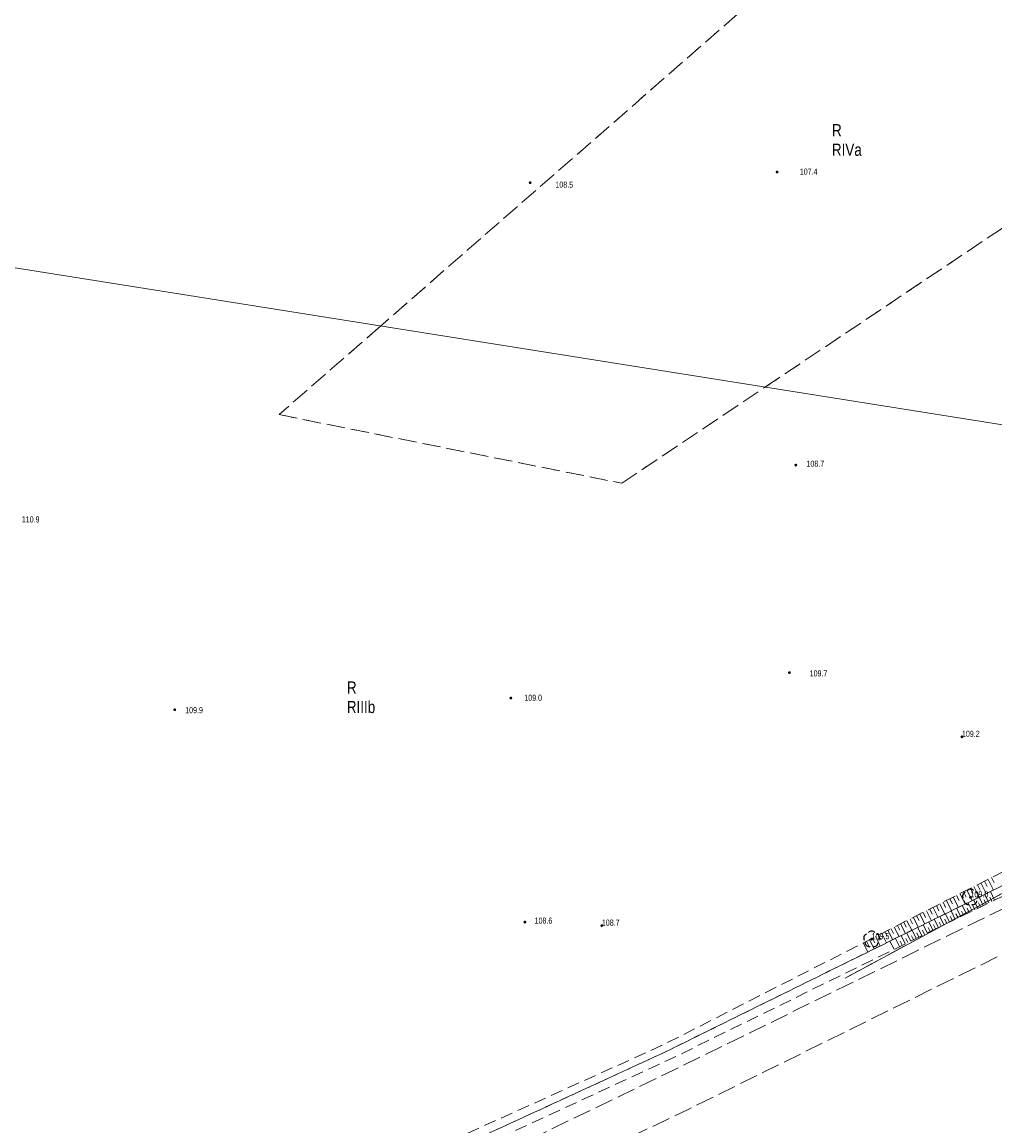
# Model space of a CAD drawing. Header units: inches. Extents: x 6497603 to 6502483, y 5925790 to 5934357.
# Tile 84 of 256: x 6500776 to 6500895, y 5926001 to 5926137. Entities that reach past the tile are written whole.
import ezdxf
from ezdxf.enums import TextEntityAlignment as Align

# ---------------------------------------------------------------- set-up
doc = ezdxf.new("R2010")
doc.units = ezdxf.units.IN
doc.header["$MEASUREMENT"] = 0
for name, pattern in [('1.5_0.75', [2.25, 1.5, -0.75]), ('2.25_0.75', [3, 2.25, -0.75]), ('219-1000', [0, 0]), ('egkk-1000', [3, 2.25, -0.75]), ('egug-1000', [1.5, 0.75, -0.75])]:
    doc.linetypes.add(name, pattern=pattern)
for name, color, linetype in [('000 Inne (niezydentyfikowane)', 7, 'Continuous'), ('209-oznaczenie konturu klasyfikacyjnego', 7, 'Continuous'), ('210-oznaczenie konturu użytku gruntowego', 7, 'Continuous'), ('217-kontur klasyfikacyjny', 7, 'Continuous'), ('218-kontur użytku gruntowego', 7, 'Continuous'), ('219-działka ewidencyjna', 7, 'Continuous'), ('drzewo liściaste', 7, 'Continuous'), ('jezdnia', 7, 'Continuous'), ('pikieta naturalna', 7, 'Continuous'), ('pikieta naturalna-Atr2', 7, 'Continuous'), ('skarpa nieumocniona', 7, 'Continuous')]:
    doc.layers.add(name, color=color, linetype=linetype)
doc.styles.get("Standard").update_dxf_attribs({"font": 'arial.ttf'})

# ---------------------------------------------------------------- blocks, each defined once
blk = doc.blocks.new('PW01')
at = {"linetype": 'Continuous', "lineweight": 13}
h = blk.add_hatch(color=0, dxfattribs=at)
edge = h.paths.add_edge_path()
edge.add_arc((0, 0), 0.18, 0, 360)
blk = doc.blocks.new('OP021')
at = {"linetype": 'Continuous', "lineweight": 13}
h = blk.add_hatch(color=0, dxfattribs=at)
edge = h.paths.add_edge_path()
edge.add_arc((0, 0), 0.1, 0, 360)
at = {"color": 0, "linetype": 'Continuous', "lineweight": -3}
for centre, start, end in [((-0.476, 0.154), 110.388, 213.756), ((0, 0.5), 38.316, 141.684), ((0.476, 0.154), 326.244, 69.612), ((-0.294, -0.404), 182.272, 285.64), ((0.294, -0.404), 254.36, 357.728), ((0.294, -0.404), 254.36, 357.728)]:
    blk.add_arc(centre, 0.5, start, end, dxfattribs=at)

msp = doc.modelspace()

# ---------------------------------------------------------------- linework, layer by layer
at = {"layer": '000 Inne (niezydentyfikowane)', "color": 7, "linetype": 'Continuous', "lineweight": 18, "flags": 128}
for points in [[(6500894.97, 5926031.17), (6500895.31, 5926030.51)], [(6500891.94, 5926029.63), (6500892.6, 5926028.34)], [(6500892.37, 5926029.84), (6500892.7, 5926029.2)], [(6500892.8, 5926030.06), (6500893.46, 5926028.77)], [(6500893.23, 5926030.28), (6500893.56, 5926029.63)], [(6500893.66, 5926030.5), (6500894.33, 5926029.2)], [(6500894.1, 5926030.73), (6500894.43, 5926030.07)], [(6500894.54, 5926030.95), (6500895.21, 5926029.63)], [(6500889.42, 5926028.34), (6500890.06, 5926027.09)], [(6500889.83, 5926028.55), (6500890.15, 5926027.92)], [(6500890.25, 5926028.76), (6500890.9, 5926027.5)], [(6500890.67, 5926028.98), (6500891, 5926028.34)], [(6500891.09, 5926029.19), (6500891.74, 5926027.92)], [(6500891.52, 5926029.41), (6500891.84, 5926028.77)], [(6500893.27, 5926027.38), (6500892.76, 5926028.42)], [(6500893.96, 5926027.72), (6500893.45, 5926028.76)], [(6500894.31, 5926027.89), (6500894.05, 5926028.41)], [(6500894.65, 5926028.06), (6500894.14, 5926029.1)], [(6500895, 5926028.23), (6500894.75, 5926028.75)], [(6500895.35, 5926028.4), (6500894.84, 5926029.45)], [(6500886.96, 5926027.08), (6500887.58, 5926025.86)], [(6500887.36, 5926027.29), (6500887.67, 5926026.68)], [(6500887.77, 5926027.5), (6500888.4, 5926026.27)], [(6500888.18, 5926027.71), (6500888.49, 5926027.09)], [(6500888.59, 5926027.92), (6500889.22, 5926026.68)], [(6500889, 5926028.13), (6500889.32, 5926027.5)], [(6500890.5, 5926026.02), (6500889.99, 5926027.06)], [(6500891.19, 5926026.36), (6500890.68, 5926027.4)], [(6500891.54, 5926026.53), (6500891.28, 5926027.05)], [(6500891.88, 5926026.7), (6500891.37, 5926027.74)], [(6500892.23, 5926026.87), (6500891.97, 5926027.39)], [(6500892.57, 5926027.04), (6500892.06, 5926028.08)], [(6500892.92, 5926027.21), (6500892.66, 5926027.73)], [(6500893.61, 5926027.55), (6500893.36, 5926028.07)], [(6500884.16, 5926025.66), (6500884.46, 5926025.07)], [(6500884.56, 5926025.86), (6500885.16, 5926024.67)], [(6500884.95, 5926026.06), (6500885.26, 5926025.47)], [(6500885.35, 5926026.27), (6500885.96, 5926025.07)], [(6500885.75, 5926026.47), (6500886.05, 5926025.87)], [(6500886.15, 5926026.67), (6500886.76, 5926025.46)], [(6500886.55, 5926026.88), (6500886.86, 5926026.27)], [(6500887.75, 5926024.67), (6500887.25, 5926025.7)], [(6500888.44, 5926025.01), (6500887.93, 5926026.04)], [(6500888.78, 5926025.18), (6500888.53, 5926025.69)], [(6500889.12, 5926025.35), (6500888.62, 5926026.38)], [(6500889.47, 5926025.52), (6500889.21, 5926026.03)], [(6500889.81, 5926025.69), (6500889.31, 5926026.72)], [(6500890.16, 5926025.85), (6500889.9, 5926026.37)], [(6500890.85, 5926026.19), (6500890.59, 5926026.71)], [(6500881.45, 5926024.28), (6500882.04, 5926023.13)], [(6500881.83, 5926024.47), (6500882.13, 5926023.9)], [(6500882.22, 5926024.67), (6500882.81, 5926023.51)], [(6500882.6, 5926024.87), (6500882.9, 5926024.28)], [(6500882.99, 5926025.06), (6500883.59, 5926023.9)], [(6500883.38, 5926025.26), (6500883.68, 5926024.67)], [(6500883.77, 5926025.46), (6500884.37, 5926024.28)], [(6500885.02, 5926023.33), (6500884.51, 5926024.35)], [(6500885.7, 5926023.67), (6500885.2, 5926024.69)], [(6500886.04, 5926023.83), (6500885.79, 5926024.35)], [(6500886.38, 5926024), (6500885.88, 5926025.03)], [(6500886.72, 5926024.17), (6500886.47, 5926024.68)], [(6500887.07, 5926024.34), (6500886.56, 5926025.36)], [(6500887.41, 5926024.51), (6500887.16, 5926025.02)], [(6500888.09, 5926024.84), (6500887.84, 5926025.36)], [(6500879.19, 5926023.13), (6500879.76, 5926022.01)], [(6500879.57, 5926023.32), (6500879.85, 5926022.76)], [(6500879.94, 5926023.51), (6500880.51, 5926022.38)], [(6500880.32, 5926023.7), (6500880.6, 5926023.13)], [(6500880.69, 5926023.89), (6500881.27, 5926022.75)], [(6500881.07, 5926024.09), (6500881.36, 5926023.51)], [(6500882.97, 5926022.33), (6500882.47, 5926023.35)], [(6500883.65, 5926022.66), (6500883.15, 5926023.68)], [(6500883.99, 5926022.83), (6500883.74, 5926023.34)], [(6500884.33, 5926023), (6500883.83, 5926024.02)], [(6500884.67, 5926023.16), (6500884.42, 5926023.67)], [(6500885.36, 5926023.5), (6500885.11, 5926024.01)]]:
    msp.add_lwpolyline(points, dxfattribs=at)
at = {"layer": '217-kontur klasyfikacyjny', "color": 3, "linetype": 'egkk-1000', "lineweight": 18, "flags": 128}
for points in [[(6500872.74, 5926145.4), (6500819.74, 5926099.08)], [(6500867.04, 5926091.53), (6500933.71, 5926136.25)], [(6500819.74, 5926099.08), (6500807.26, 5926088.18)], [(6500849.44, 5926079.73), (6500867.04, 5926091.53)], [(6500807.26, 5926088.18), (6500849.44, 5926079.73)], [(6500876.95, 5926018.79), (6500978.94, 5926073.8)]]:
    msp.add_lwpolyline(points, dxfattribs=at)
at = {"layer": '218-kontur użytku gruntowego', "color": 3, "linetype": 'egug-1000', "lineweight": 18, "flags": 128}
for points in [[(6500872.74, 5926145.4), (6500819.74, 5926099.08)], [(6500867.04, 5926091.53), (6500933.71, 5926136.25)], [(6500819.74, 5926099.08), (6500807.26, 5926088.18)], [(6500849.44, 5926079.73), (6500867.04, 5926091.53)], [(6500807.26, 5926088.18), (6500849.44, 5926079.73)], [(6500876.95, 5926018.79), (6500978.94, 5926073.8)]]:
    msp.add_lwpolyline(points, dxfattribs=at)
at = {"layer": '219-działka ewidencyjna', "color": 3, "linetype": '219-1000', "lineweight": 18, "flags": 128}
for points in [[(6500770.33, 5926106.97), (6500978.94, 5926073.8)], [(6500876.95, 5926018.79), (6500978.94, 5926073.8)]]:
    msp.add_lwpolyline(points, dxfattribs=at)
at = {"layer": 'jezdnia', "color": 7, "linetype": '2.25_0.75', "lineweight": 18, "flags": 128}
msp.add_lwpolyline([(6500179.55, 5925799.94), (6500199.55, 5925818.37), (6500215.44, 5925828.81), (6500238.69, 5925835.37), (6500262.2, 5925838.79), (6500265.78, 5925839.26), (6500275, 5925840.3), (6500291.54, 5925842.25), (6500315.09, 5925844.94), (6500364.69, 5925851.09), (6500414.26, 5925857.3), (6500463.98, 5925863.29), (6500513.52, 5925869.43), (6500537.52, 5925872.27), (6500563.26, 5925876.56), (6500585.1, 5925881.74), (6500606.2, 5925889.05), (6500629.75, 5925899.64), (6500674.9, 5925921.27), (6500720.06, 5925942.42), (6500765.28, 5925964.15), (6500810.35, 5925985.5), (6500855.91, 5926007.49), (6500900.39, 5926029.3), (6500911.79, 5926035.13), (6500918.12, 5926032.65), (6500899.84, 5926023.45), (6500857.61, 5926002.61), (6500812.6, 5925981.06), (6500767.43, 5925959.52), (6500722.28, 5925937.95), (6500677.14, 5925916.71), (6500632.01, 5925895.14), (6500608.16, 5925884.35), (6500586.45, 5925876.9), (6500563.74, 5925871.49), (6500538.28, 5925867.3), (6500514.15, 5925864.38), (6500464.59, 5925858.2), (6500415.03, 5925852.38), (6500365.21, 5925846.06), (6500315.74, 5925839.94), (6500266.06, 5925834.05), (6500239.88, 5925830.17), (6500217.94, 5925823.16), (6500203.31, 5925813.83), (6500183.19, 5925796.36), (6500175.82, 5925789.52), (6500174.25, 5925791.21), (6500172.45, 5925793.42)], close=True, dxfattribs=at)
at = {"layer": 'skarpa nieumocniona', "color": 7, "linetype": '1.5_0.75', "lineweight": 18, "flags": 128}
for points in [[(6500910.08, 5926037.16), (6500899.28, 5926031.64), (6500854.68, 5926009.63), (6500827.15, 5925996.94), (6500825.7, 5925997.54), (6500854.36, 5926010.47), (6500898.66, 5926033.05), (6500909.56, 5926038.08)], [(6500910.08, 5926037.16), (6500899.28, 5926031.64), (6500854.68, 5926009.63), (6500827.15, 5925996.94), (6500825.7, 5925997.54), (6500854.36, 5926010.47), (6500898.66, 5926033.05), (6500909.56, 5926038.08)], [(6500910.38, 5926036.44), (6500899.74, 5926030.56), (6500855.32, 5926008.75), (6500826.69, 5925995.56), (6500827.15, 5925996.94), (6500854.68, 5926009.63), (6500899.28, 5926031.64), (6500910.08, 5926037.16)], [(6500910.38, 5926036.44), (6500899.74, 5926030.56), (6500855.32, 5926008.75), (6500826.69, 5925995.56), (6500827.15, 5925996.94), (6500854.68, 5926009.63), (6500899.28, 5926031.64), (6500910.08, 5926037.16)]]:
    msp.add_lwpolyline(points, close=True, dxfattribs=at)

# ---------------------------------------------------------------- block references
at = {"layer": 'drzewo liściaste', "color": 94, "linetype": 'Continuous', "lineweight": 18}
for p in [(6500892.38, 5926028.74), (6500880.21, 5926023.58)]:
    msp.add_blockref('OP021', p, dxfattribs=at)
at = {"layer": 'pikieta naturalna', "color": 7, "linetype": 'Continuous', "lineweight": 13}
for p in [(6500868.57, 5926118.06), (6500838.17, 5926116.75), (6500870.88, 5926081.97), (6500870.09, 5926056.41), (6500835.8, 5926053.28), (6500794.41, 5926051.84), (6500891.33, 5926048.5), (6500892.38, 5926028.74), (6500837.52, 5926025.68), (6500847, 5926025.25), (6500880.21, 5926023.58)]:
    msp.add_blockref('PW01', p, dxfattribs=at)

# ---------------------------------------------------------------- texts
at = {"layer": '209-oznaczenie konturu klasyfikacyjnego', "color": 3, "linetype": 'Continuous', "lineweight": 18, "width": 0.79}
for s, p in [('RIVa', (6500875.32, 5926121.56)), ('RIIIb', (6500815.6, 5926052.93))]:
    msp.add_text(s, height=1.5, dxfattribs=at).set_placement(p, align=Align.TOP_LEFT)
at = {"layer": '210-oznaczenie konturu użytku gruntowego', "color": 3, "linetype": 'Continuous', "lineweight": 18, "width": 0.79}
for p in [(6500875.34, 5926122.46), (6500815.61, 5926053.83)]:
    msp.add_text('R', height=1.5, dxfattribs=at).set_placement(p)
at = {"layer": 'pikieta naturalna-Atr2', "color": 7, "width": 0.667}
for s, p in [('107.4', (6500871.37, 5926117.74)), ('108.5', (6500841.28, 5926116.13)), ('108.7', (6500872.19, 5926081.77)), ('110.9', (6500775.58, 5926074.9)), ('109.7', (6500872.58, 5926055.94)), ('109.0', (6500837.45, 5926052.94)), ('109.9', (6500795.7, 5926051.41)), ('109.2', (6500891.33, 5926048.5)), ('109.0', (6500892.38, 5926028.74)), ('108.6', (6500838.72, 5926025.49)), ('108.7', (6500847, 5926025.25)), ('109.5', (6500880.21, 5926023.58))]:
    msp.add_text(s, height=0.75, dxfattribs=at).set_placement(p)

doc.saveas('drawing.dxf')
